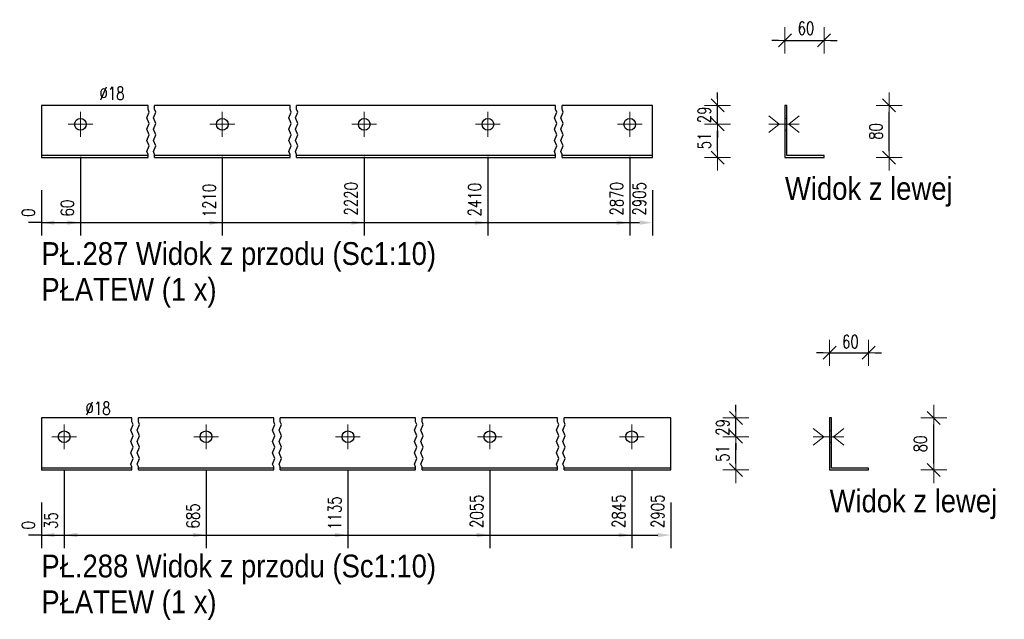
# Model space of a CAD drawing. Header units: millimetres. Extents: x -134 to 978, y 9358 to 10027.
# Tile 37 of 44: x 451 to 602, y 9699 to 9791. Entities that reach past the tile are written whole.
import ezdxf

# ---------------------------------------------------------------- set-up
doc = ezdxf.new("R2010")
doc.units = ezdxf.units.MM
doc.header["$LTSCALE"] = 10
doc.linetypes.add('HIDDEN', pattern=[0.375, 0.25, -0.125])
doc.linetypes.add('MITTE', pattern=[2, 1.25, -0.25, 0.25, -0.25])
doc.layers.get('Defpoints').update_dxf_attribs({"color": 1})
for name, color, linetype, lineweight in [('PS_Bolt', 4, 'Continuous', 13), ('PS_DIM', 4, 'Continuous', 13), ('PS_Hidden', 2, 'HIDDEN', 9), ('PS_Mid', 5, 'MITTE', 15), ('PS_Shape', 161, 'Continuous', 30), ('PS_SOLID', 7, 'Continuous', 30), ('PS_TEXT', 3, 'Continuous', 18)]:
    doc.layers.add(name, color=color, linetype=linetype, lineweight=lineweight)
doc.styles.add('gil', font='txt', dxfattribs={"width": 0.9})
doc.styles.add('simplex', font='simplex.shx', dxfattribs={"width": 0.75})
doc.dimstyles.new('1_10_GŁ_DS1-LS10', dxfattribs={"dimtxt": 2, "dimasz": 2, "dimexe": 2, "dimexo": 5, "dimgap": 1, "dimtad": 1, "dimjust": 4, "dimdec": 0, "dimlfac": 10, "dimtxsty": 'simplex', "dimblk1": 'NONE', "dimsah": 1, "dimcen": 2, "dimclrd": 256, "dimclre": 256, "dimclrt": 3, "dimadec": 1, "dimazin": 0, "dimtfac": 1, "dimtdec": 0, "dimtmove": 2, "dimatfit": 3, "dimfxl": 1, "dimarcsym": 0})
doc.dimstyles.new('1_10_PRZ_DS1-LS10', dxfattribs={"dimtxt": 2, "dimasz": 1, "dimexe": 2, "dimexo": 5, "dimgap": 1, "dimtad": 1, "dimdec": 0, "dimlfac": 10, "dimtxsty": 'simplex', "dimblk": 'dimznak', "dimcen": 2, "dimse1": 1, "dimse2": 1, "dimclrt": 3, "dimadec": 1, "dimazin": 0, "dimtfac": 1, "dimtdec": 0, "dimtix": 1, "dimtmove": 2, "dimatfit": 3, "dimldrblk": 'dim-grot', "dimfxl": 1, "dimarcsym": 0})

# ---------------------------------------------------------------- blocks, each defined once
blk = doc.blocks.new('*D322')
at = {"layer": 'Defpoints', "color": 0, "transparency": 16777216}
for p in [(454.3, 9769.44), (454.3, 9769.44), (454.3, 9759.44)]:
    blk.add_point(p, dxfattribs=at)
at = {"layer": 'PS_DIM', "lineweight": -2, "transparency": 16777216}
for p, q in [((454.3, 9764.44), (454.3, 9757.44)), ((454.3, 9764.44), (454.3, 9757.44)), ((454.3, 9759.44), (452.3, 9759.44)), ((454.3, 9759.44), (454.3, 9759.44)), ((456.3, 9759.44), (458.3, 9759.44))]:
    blk.add_line(p, q, dxfattribs=at)
at = {"layer": 'PS_DIM', "transparency": 16777216}
blk.add_solid([(456.3, 9759.77), (456.3, 9759.11), (454.3, 9759.44)], dxfattribs=at)
at = {"layer": 'PS_DIM', "color": 3, "transparency": 16777216, "insert": (452.28, 9760.96), "char_height": 2, "attachment_point": 5, "rotation": 90, "style": 'simplex'}
blk.add_mtext('0', dxfattribs=at)
blk = doc.blocks.new('_None')
blk = doc.blocks.new('*D323')
at = {"layer": 'Defpoints', "color": 0, "transparency": 16777216}
for p in [(460.3, 9774.54), (454.3, 9769.44), (460.3, 9759.44)]:
    blk.add_point(p, dxfattribs=at)
at = {"layer": 'PS_DIM', "lineweight": -2, "transparency": 16777216}
for p, q in [((460.3, 9769.54), (460.3, 9757.44)), ((454.3, 9764.44), (454.3, 9757.44)), ((454.3, 9759.44), (458.3, 9759.44))]:
    blk.add_line(p, q, dxfattribs=at)
at = {"layer": 'PS_DIM', "transparency": 16777216}
blk.add_solid([(458.3, 9759.77), (458.3, 9759.11), (460.3, 9759.44)], dxfattribs=at)
at = {"layer": 'PS_DIM', "color": 3, "transparency": 16777216, "insert": (458.28, 9761.67), "char_height": 2, "attachment_point": 5, "rotation": 90, "style": 'simplex'}
blk.add_mtext('60', dxfattribs=at)
blk = doc.blocks.new('*D324')
at = {"layer": 'Defpoints', "color": 0, "transparency": 16777216}
for p in [(482.1, 9774.54), (454.3, 9769.44), (482.1, 9759.44)]:
    blk.add_point(p, dxfattribs=at)
at = {"layer": 'PS_DIM', "lineweight": -2, "transparency": 16777216}
for p, q in [((482.1, 9769.54), (482.1, 9757.44)), ((454.3, 9764.44), (454.3, 9757.44)), ((454.3, 9759.44), (480.1, 9759.44))]:
    blk.add_line(p, q, dxfattribs=at)
at = {"layer": 'PS_DIM', "transparency": 16777216}
blk.add_solid([(480.1, 9759.77), (480.1, 9759.11), (482.1, 9759.44)], dxfattribs=at)
at = {"layer": 'PS_DIM', "color": 3, "transparency": 16777216, "insert": (480.08, 9762.82), "char_height": 2, "attachment_point": 5, "rotation": 90, "style": 'simplex'}
blk.add_mtext('1210', dxfattribs=at)
blk = doc.blocks.new('*D325')
at = {"layer": 'Defpoints', "color": 0, "transparency": 16777216}
for p in [(503.9, 9774.54), (454.3, 9769.44), (503.9, 9759.44)]:
    blk.add_point(p, dxfattribs=at)
at = {"layer": 'PS_DIM', "lineweight": -2, "transparency": 16777216}
for p, q in [((503.9, 9769.54), (503.9, 9757.44)), ((454.3, 9764.44), (454.3, 9757.44)), ((454.3, 9759.44), (501.9, 9759.44))]:
    blk.add_line(p, q, dxfattribs=at)
at = {"layer": 'PS_DIM', "transparency": 16777216}
blk.add_solid([(501.9, 9759.77), (501.9, 9759.11), (503.9, 9759.44)], dxfattribs=at)
at = {"layer": 'PS_DIM', "color": 3, "transparency": 16777216, "insert": (501.88, 9763.1), "char_height": 2, "attachment_point": 5, "rotation": 90, "style": 'simplex'}
blk.add_mtext('2220', dxfattribs=at)
blk = doc.blocks.new('*D326')
at = {"layer": 'Defpoints', "color": 0, "transparency": 16777216}
for p in [(522.9, 9774.54), (454.3, 9769.44), (522.9, 9759.44)]:
    blk.add_point(p, dxfattribs=at)
at = {"layer": 'PS_DIM', "lineweight": -2, "transparency": 16777216}
for p, q in [((522.9, 9769.54), (522.9, 9757.44)), ((454.3, 9764.44), (454.3, 9757.44)), ((454.3, 9759.44), (520.9, 9759.44))]:
    blk.add_line(p, q, dxfattribs=at)
at = {"layer": 'PS_DIM', "transparency": 16777216}
blk.add_solid([(520.9, 9759.77), (520.9, 9759.11), (522.9, 9759.44)], dxfattribs=at)
at = {"layer": 'PS_DIM', "color": 3, "transparency": 16777216, "insert": (520.88, 9762.96), "char_height": 2, "attachment_point": 5, "rotation": 90, "style": 'simplex'}
blk.add_mtext('2410', dxfattribs=at)
blk = doc.blocks.new('*D327')
at = {"layer": 'Defpoints', "color": 0, "transparency": 16777216}
for p in [(544.7, 9774.54), (454.3, 9769.44), (544.7, 9759.44)]:
    blk.add_point(p, dxfattribs=at)
at = {"layer": 'PS_DIM', "lineweight": -2, "transparency": 16777216}
for p, q in [((544.7, 9769.54), (544.7, 9757.44)), ((454.3, 9764.44), (454.3, 9757.44)), ((454.3, 9759.44), (542.7, 9759.44))]:
    blk.add_line(p, q, dxfattribs=at)
at = {"layer": 'PS_DIM', "transparency": 16777216}
blk.add_solid([(542.7, 9759.77), (542.7, 9759.11), (544.7, 9759.44)], dxfattribs=at)
at = {"layer": 'PS_DIM', "color": 3, "transparency": 16777216, "insert": (542.68, 9763.1), "char_height": 2, "attachment_point": 5, "rotation": 90, "style": 'simplex'}
blk.add_mtext('2870', dxfattribs=at)
blk = doc.blocks.new('*D328')
at = {"layer": 'Defpoints', "color": 0, "transparency": 16777216}
for p in [(454.3, 9769.44), (548.2, 9769.44), (548.2, 9759.44)]:
    blk.add_point(p, dxfattribs=at)
at = {"layer": 'PS_DIM', "lineweight": -2, "transparency": 16777216}
for p, q in [((454.3, 9764.44), (454.3, 9757.44)), ((548.2, 9764.44), (548.2, 9757.44)), ((454.3, 9759.44), (546.2, 9759.44))]:
    blk.add_line(p, q, dxfattribs=at)
at = {"layer": 'PS_DIM', "transparency": 16777216}
blk.add_solid([(546.2, 9759.77), (546.2, 9759.11), (548.2, 9759.44)], dxfattribs=at)
at = {"layer": 'PS_DIM', "color": 3, "transparency": 16777216, "insert": (546.18, 9763.1), "char_height": 2, "attachment_point": 5, "rotation": 90, "style": 'simplex'}
blk.add_mtext('2905', dxfattribs=at)
blk = doc.blocks.new('dimznak')
at = {"color": 0}
for points in [[(0, 2), (0, -2)], [(-2, 0), (2, 0)]]:
    blk.add_lwpolyline(points, dxfattribs=at)
at = {"color": 2}
blk.add_lwpolyline([(1, 1), (-1, -1)], dxfattribs=at)
blk = doc.blocks.new('*D329')
at = {"layer": 'Defpoints', "color": 0, "transparency": 16777216}
for p in [(544.7, 9774.54), (558.2, 9774.54), (544.7, 9769.44)]:
    blk.add_point(p, dxfattribs=at)
at = {"layer": 'PS_DIM', "color": 0, "lineweight": -2, "transparency": 16777216}
blk.add_line((558.2, 9770.44), (558.2, 9773.54), dxfattribs=at)
for p, rotation in [((558.2, 9774.54), 90), ((558.2, 9769.44), 270)]:
    blk.add_blockref('dimznak', p, dxfattribs=dict(at, rotation=rotation))
at = {"layer": 'PS_DIM', "color": 3, "transparency": 16777216, "insert": (556.16, 9771.99), "char_height": 2, "attachment_point": 5, "rotation": 90, "style": 'simplex'}
blk.add_mtext('51', dxfattribs=at)
blk = doc.blocks.new('dim-grot')
blk.add_hatch(color=256).paths.add_polyline_path([(0, 0), (-2, 0.5), (-2, -0.5)])
blk.add_lwpolyline([(0, 0), (-2, 0.5), (-2, -0.5), (0, 0)])
blk = doc.blocks.new('*D330')
at = {"layer": 'Defpoints', "color": 0, "transparency": 16777216}
for p in [(544.7, 9777.44), (558.2, 9777.44), (544.7, 9774.54)]:
    blk.add_point(p, dxfattribs=at)
at = {"layer": 'PS_DIM', "color": 0, "lineweight": -2, "transparency": 16777216}
for p, q in [((558.2, 9778.44), (558.2, 9779.44)), ((558.2, 9774.54), (558.2, 9777.44)), ((558.2, 9773.54), (558.2, 9772.54))]:
    blk.add_line(p, q, dxfattribs=at)
for p, rotation in [((558.2, 9777.44), 270), ((558.2, 9774.54), 90)]:
    blk.add_blockref('dimznak', p, dxfattribs=dict(at, rotation=rotation))
at = {"layer": 'PS_DIM', "color": 3, "transparency": 16777216, "insert": (556.16, 9775.99), "char_height": 2, "attachment_point": 5, "rotation": 90, "style": 'simplex'}
blk.add_mtext('29', dxfattribs=at)
blk = doc.blocks.new('*D331')
at = {"layer": 'Defpoints', "color": 0, "transparency": 16777216}
for p in [(574.55, 9787.44), (568.55, 9777.44), (574.55, 9769.74)]:
    blk.add_point(p, dxfattribs=at)
at = {"layer": 'PS_DIM', "color": 0, "lineweight": -2, "transparency": 16777216}
for p, q in [((567.55, 9787.44), (566.55, 9787.44)), ((568.55, 9787.44), (574.55, 9787.44)), ((575.55, 9787.44), (576.55, 9787.44))]:
    blk.add_line(p, q, dxfattribs=at)
blk.add_blockref('dimznak', (568.55, 9787.44), dxfattribs=at)
at = {"layer": 'PS_DIM', "color": 0, "lineweight": -2, "transparency": 16777216, "rotation": 180}
blk.add_blockref('dimznak', (574.55, 9787.44), dxfattribs=at)
at = {"layer": 'PS_DIM', "color": 3, "transparency": 16777216, "insert": (571.77, 9789.3), "char_height": 2, "attachment_point": 5, "style": 'simplex'}
blk.add_mtext('60', dxfattribs=at)
blk = doc.blocks.new('*D332')
at = {"layer": 'Defpoints', "color": 0, "transparency": 16777216}
for p in [(574.55, 9777.44), (584.55, 9777.44), (574.55, 9769.44)]:
    blk.add_point(p, dxfattribs=at)
at = {"layer": 'PS_DIM', "color": 0, "lineweight": -2, "transparency": 16777216}
blk.add_line((584.55, 9770.44), (584.55, 9776.44), dxfattribs=at)
for p, rotation in [((584.55, 9777.44), 90), ((584.55, 9769.44), 270)]:
    blk.add_blockref('dimznak', p, dxfattribs=dict(at, rotation=rotation))
at = {"layer": 'PS_DIM', "color": 3, "transparency": 16777216, "insert": (582.51, 9773.44), "char_height": 2, "attachment_point": 5, "rotation": 90, "style": 'simplex'}
blk.add_mtext('80', dxfattribs=at)
blk = doc.blocks.new('*D333')
at = {"layer": 'Defpoints', "color": 0, "transparency": 16777216}
for p in [(454.3, 9721.44), (454.3, 9721.44), (454.3, 9711.44)]:
    blk.add_point(p, dxfattribs=at)
at = {"layer": 'PS_DIM', "lineweight": -2, "transparency": 16777216}
for p, q in [((454.3, 9716.44), (454.3, 9709.44)), ((454.3, 9716.44), (454.3, 9709.44)), ((454.3, 9711.44), (452.3, 9711.44)), ((454.3, 9711.44), (454.3, 9711.44)), ((456.3, 9711.44), (458.3, 9711.44))]:
    blk.add_line(p, q, dxfattribs=at)
at = {"layer": 'PS_DIM', "transparency": 16777216}
blk.add_solid([(456.3, 9711.77), (456.3, 9711.11), (454.3, 9711.44)], dxfattribs=at)
at = {"layer": 'PS_DIM', "color": 3, "transparency": 16777216, "insert": (452.28, 9712.96), "char_height": 2, "attachment_point": 5, "rotation": 90, "style": 'simplex'}
blk.add_mtext('0', dxfattribs=at)
blk = doc.blocks.new('*D334')
at = {"layer": 'Defpoints', "color": 0, "transparency": 16777216}
for p in [(457.8, 9726.54), (454.3, 9721.44), (457.8, 9711.44)]:
    blk.add_point(p, dxfattribs=at)
at = {"layer": 'PS_DIM', "lineweight": -2, "transparency": 16777216}
for p, q in [((457.8, 9721.54), (457.8, 9709.44)), ((454.3, 9716.44), (454.3, 9709.44)), ((454.3, 9711.44), (452.3, 9711.44)), ((454.3, 9711.44), (457.8, 9711.44)), ((459.8, 9711.44), (461.8, 9711.44))]:
    blk.add_line(p, q, dxfattribs=at)
at = {"layer": 'PS_DIM', "transparency": 16777216}
blk.add_solid([(459.8, 9711.77), (459.8, 9711.11), (457.8, 9711.44)], dxfattribs=at)
at = {"layer": 'PS_DIM', "color": 3, "transparency": 16777216, "insert": (455.78, 9713.67), "char_height": 2, "attachment_point": 5, "rotation": 90, "style": 'simplex'}
blk.add_mtext('35', dxfattribs=at)
blk = doc.blocks.new('*D335')
at = {"layer": 'Defpoints', "color": 0, "transparency": 16777216}
for p in [(479.6, 9726.54), (454.3, 9721.44), (479.6, 9711.44)]:
    blk.add_point(p, dxfattribs=at)
at = {"layer": 'PS_DIM', "lineweight": -2, "transparency": 16777216}
for p, q in [((479.6, 9721.54), (479.6, 9709.44)), ((454.3, 9716.44), (454.3, 9709.44)), ((454.3, 9711.44), (477.6, 9711.44))]:
    blk.add_line(p, q, dxfattribs=at)
at = {"layer": 'PS_DIM', "transparency": 16777216}
blk.add_solid([(477.6, 9711.77), (477.6, 9711.11), (479.6, 9711.44)], dxfattribs=at)
at = {"layer": 'PS_DIM', "color": 3, "transparency": 16777216, "insert": (477.58, 9714.39), "char_height": 2, "attachment_point": 5, "rotation": 90, "style": 'simplex'}
blk.add_mtext('685', dxfattribs=at)
blk = doc.blocks.new('*D336')
at = {"layer": 'Defpoints', "color": 0, "transparency": 16777216}
for p in [(501.4, 9726.54), (454.3, 9721.44), (501.4, 9711.44)]:
    blk.add_point(p, dxfattribs=at)
at = {"layer": 'PS_DIM', "lineweight": -2, "transparency": 16777216}
for p, q in [((501.4, 9721.54), (501.4, 9709.44)), ((454.3, 9716.44), (454.3, 9709.44)), ((454.3, 9711.44), (499.4, 9711.44))]:
    blk.add_line(p, q, dxfattribs=at)
at = {"layer": 'PS_DIM', "transparency": 16777216}
blk.add_solid([(499.4, 9711.77), (499.4, 9711.11), (501.4, 9711.44)], dxfattribs=at)
at = {"layer": 'PS_DIM', "color": 3, "transparency": 16777216, "insert": (499.38, 9714.82), "char_height": 2, "attachment_point": 5, "rotation": 90, "style": 'simplex'}
blk.add_mtext('1135', dxfattribs=at)
blk = doc.blocks.new('*D337')
at = {"layer": 'Defpoints', "color": 0, "transparency": 16777216}
for p in [(523.2, 9726.54), (454.3, 9721.44), (523.2, 9711.44)]:
    blk.add_point(p, dxfattribs=at)
at = {"layer": 'PS_DIM', "lineweight": -2, "transparency": 16777216}
for p, q in [((523.2, 9721.54), (523.2, 9709.44)), ((454.3, 9716.44), (454.3, 9709.44)), ((454.3, 9711.44), (521.2, 9711.44))]:
    blk.add_line(p, q, dxfattribs=at)
at = {"layer": 'PS_DIM', "transparency": 16777216}
blk.add_solid([(521.2, 9711.77), (521.2, 9711.11), (523.2, 9711.44)], dxfattribs=at)
at = {"layer": 'PS_DIM', "color": 3, "transparency": 16777216, "insert": (521.18, 9715.1), "char_height": 2, "attachment_point": 5, "rotation": 90, "style": 'simplex'}
blk.add_mtext('2055', dxfattribs=at)
blk = doc.blocks.new('*D338')
at = {"layer": 'Defpoints', "color": 0, "transparency": 16777216}
for p in [(545, 9726.54), (454.3, 9721.44), (545, 9711.44)]:
    blk.add_point(p, dxfattribs=at)
at = {"layer": 'PS_DIM', "lineweight": -2, "transparency": 16777216}
for p, q in [((545, 9721.54), (545, 9709.44)), ((454.3, 9716.44), (454.3, 9709.44)), ((454.3, 9711.44), (543, 9711.44))]:
    blk.add_line(p, q, dxfattribs=at)
at = {"layer": 'PS_DIM', "transparency": 16777216}
blk.add_solid([(543, 9711.77), (543, 9711.11), (545, 9711.44)], dxfattribs=at)
at = {"layer": 'PS_DIM', "color": 3, "transparency": 16777216, "insert": (542.98, 9715.1), "char_height": 2, "attachment_point": 5, "rotation": 90, "style": 'simplex'}
blk.add_mtext('2845', dxfattribs=at)
blk = doc.blocks.new('*D339')
at = {"layer": 'Defpoints', "color": 0, "transparency": 16777216}
for p in [(454.3, 9721.44), (551, 9721.44), (551, 9711.44)]:
    blk.add_point(p, dxfattribs=at)
at = {"layer": 'PS_DIM', "lineweight": -2, "transparency": 16777216}
for p, q in [((454.3, 9716.44), (454.3, 9709.44)), ((551, 9716.44), (551, 9709.44)), ((454.3, 9711.44), (549, 9711.44))]:
    blk.add_line(p, q, dxfattribs=at)
at = {"layer": 'PS_DIM', "transparency": 16777216}
blk.add_solid([(549, 9711.77), (549, 9711.11), (551, 9711.44)], dxfattribs=at)
at = {"layer": 'PS_DIM', "color": 3, "transparency": 16777216, "insert": (548.98, 9715.1), "char_height": 2, "attachment_point": 5, "rotation": 90, "style": 'simplex'}
blk.add_mtext('2905', dxfattribs=at)
blk = doc.blocks.new('*D340')
at = {"layer": 'Defpoints', "color": 0, "transparency": 16777216}
for p in [(545, 9726.54), (561, 9726.54), (545, 9721.44)]:
    blk.add_point(p, dxfattribs=at)
at = {"layer": 'PS_DIM', "color": 0, "lineweight": -2, "transparency": 16777216}
blk.add_line((561, 9722.44), (561, 9725.54), dxfattribs=at)
for p, rotation in [((561, 9726.54), 90), ((561, 9721.44), 270)]:
    blk.add_blockref('dimznak', p, dxfattribs=dict(at, rotation=rotation))
at = {"layer": 'PS_DIM', "color": 3, "transparency": 16777216, "insert": (558.96, 9723.99), "char_height": 2, "attachment_point": 5, "rotation": 90, "style": 'simplex'}
blk.add_mtext('51', dxfattribs=at)
blk = doc.blocks.new('*D341')
at = {"layer": 'Defpoints', "color": 0, "transparency": 16777216}
for p in [(545, 9729.44), (561, 9729.44), (545, 9726.54)]:
    blk.add_point(p, dxfattribs=at)
at = {"layer": 'PS_DIM', "color": 0, "lineweight": -2, "transparency": 16777216}
for p, q in [((561, 9730.44), (561, 9731.44)), ((561, 9726.54), (561, 9729.44)), ((561, 9725.54), (561, 9724.54))]:
    blk.add_line(p, q, dxfattribs=at)
for p, rotation in [((561, 9729.44), 270), ((561, 9726.54), 90)]:
    blk.add_blockref('dimznak', p, dxfattribs=dict(at, rotation=rotation))
at = {"layer": 'PS_DIM', "color": 3, "transparency": 16777216, "insert": (558.96, 9727.99), "char_height": 2, "attachment_point": 5, "rotation": 90, "style": 'simplex'}
blk.add_mtext('29', dxfattribs=at)
blk = doc.blocks.new('*D342')
at = {"layer": 'Defpoints', "color": 0, "transparency": 16777216}
for p in [(581.4, 9739.44), (575.4, 9729.44), (581.4, 9721.74)]:
    blk.add_point(p, dxfattribs=at)
at = {"layer": 'PS_DIM', "color": 0, "lineweight": -2, "transparency": 16777216}
for p, q in [((574.4, 9739.44), (573.4, 9739.44)), ((575.4, 9739.44), (581.4, 9739.44)), ((582.4, 9739.44), (583.4, 9739.44))]:
    blk.add_line(p, q, dxfattribs=at)
blk.add_blockref('dimznak', (575.4, 9739.44), dxfattribs=at)
at = {"layer": 'PS_DIM', "color": 0, "lineweight": -2, "transparency": 16777216, "rotation": 180}
blk.add_blockref('dimznak', (581.4, 9739.44), dxfattribs=at)
at = {"layer": 'PS_DIM', "color": 3, "transparency": 16777216, "insert": (578.6, 9741.15), "char_height": 2, "attachment_point": 5, "style": 'simplex'}
blk.add_mtext('60', dxfattribs=at)
blk = doc.blocks.new('*D343')
at = {"layer": 'Defpoints', "color": 0, "transparency": 16777216}
for p in [(581.4, 9729.44), (591.4, 9729.44), (581.4, 9721.44)]:
    blk.add_point(p, dxfattribs=at)
at = {"layer": 'PS_DIM', "color": 0, "lineweight": -2, "transparency": 16777216}
blk.add_line((591.4, 9722.44), (591.4, 9728.44), dxfattribs=at)
for p, rotation in [((591.4, 9729.44), 90), ((591.4, 9721.44), 270)]:
    blk.add_blockref('dimznak', p, dxfattribs=dict(at, rotation=rotation))
at = {"layer": 'PS_DIM', "color": 3, "transparency": 16777216, "insert": (589.36, 9725.44), "char_height": 2, "attachment_point": 5, "rotation": 90, "style": 'simplex'}
blk.add_mtext('80', dxfattribs=at)
blk = doc.blocks.new('*X804')
at = {"color": 3, "linetype": 'Continuous'}
blk.add_line((482.1, 9774.54), (482.1, 9774.54), dxfattribs=at)
blk.add_line((482.1, 9774.54), (482.1, 9774.54), dxfattribs=at)
blk.add_line((482.1, 9774.54), (482.1, 9774.54), dxfattribs=at)
blk.add_line((482.1, 9774.54), (482.1, 9774.54), dxfattribs=at)
blk.add_line((482.1, 9774.54), (482.1, 9774.54), dxfattribs=at)
blk = doc.blocks.new('*X805')
at = {"color": 1}
for p, q in [((470.7, 9776.85), (470.7, 9777.44)), ((471.7, 9776.85), (471.7, 9777.44)), ((492.5, 9776.85), (492.5, 9777.44)), ((493.5, 9776.85), (493.5, 9777.44)), ((533.3, 9776.85), (533.3, 9777.44)), ((534.3, 9776.85), (534.3, 9777.44)), ((470.52, 9775.54), (470.88, 9776.41)), ((470.88, 9776.41), (470.7, 9776.85)), ((471.52, 9775.54), (471.88, 9776.41)), ((471.88, 9776.41), (471.7, 9776.85)), ((492.32, 9775.54), (492.68, 9776.41)), ((492.68, 9776.41), (492.5, 9776.85)), ((493.32, 9775.54), (493.68, 9776.41)), ((493.68, 9776.41), (493.5, 9776.85)), ((533.12, 9775.54), (533.48, 9776.41)), ((533.48, 9776.41), (533.3, 9776.85)), ((534.12, 9775.54), (534.48, 9776.41)), ((534.48, 9776.41), (534.3, 9776.85)), ((470.88, 9774.68), (470.52, 9775.54)), ((470.52, 9773.81), (470.88, 9774.68)), ((471.88, 9774.68), (471.52, 9775.54)), ((471.52, 9773.81), (471.88, 9774.68)), ((492.68, 9774.68), (492.32, 9775.54)), ((492.32, 9773.81), (492.68, 9774.68)), ((493.68, 9774.68), (493.32, 9775.54)), ((493.32, 9773.81), (493.68, 9774.68)), ((533.48, 9774.68), (533.12, 9775.54)), ((533.12, 9773.81), (533.48, 9774.68)), ((534.48, 9774.68), (534.12, 9775.54)), ((534.12, 9773.81), (534.48, 9774.68)), ((470.88, 9772.94), (470.52, 9773.81)), ((470.52, 9772.08), (470.88, 9772.94)), ((471.88, 9772.94), (471.52, 9773.81)), ((471.52, 9772.08), (471.88, 9772.94)), ((492.68, 9772.94), (492.32, 9773.81)), ((492.32, 9772.08), (492.68, 9772.94)), ((493.68, 9772.94), (493.32, 9773.81)), ((493.32, 9772.08), (493.68, 9772.94)), ((533.48, 9772.94), (533.12, 9773.81)), ((533.12, 9772.08), (533.48, 9772.94)), ((534.48, 9772.94), (534.12, 9773.81)), ((534.12, 9772.08), (534.48, 9772.94)), ((470.88, 9771.21), (470.52, 9772.08)), ((470.52, 9770.34), (470.88, 9771.21)), ((471.88, 9771.21), (471.52, 9772.08)), ((471.52, 9770.34), (471.88, 9771.21)), ((492.68, 9771.21), (492.32, 9772.08)), ((492.32, 9770.34), (492.68, 9771.21)), ((493.68, 9771.21), (493.32, 9772.08)), ((493.32, 9770.34), (493.68, 9771.21)), ((533.48, 9771.21), (533.12, 9772.08)), ((533.12, 9770.34), (533.48, 9771.21)), ((534.48, 9771.21), (534.12, 9772.08)), ((534.12, 9770.34), (534.48, 9771.21)), ((470.7, 9769.91), (470.52, 9770.34)), ((470.7, 9769.44), (470.7, 9769.91)), ((471.7, 9769.91), (471.52, 9770.34)), ((471.7, 9769.44), (471.7, 9769.91)), ((492.5, 9769.91), (492.32, 9770.34)), ((492.5, 9769.44), (492.5, 9769.91)), ((493.5, 9769.91), (493.32, 9770.34)), ((493.5, 9769.44), (493.5, 9769.91)), ((533.3, 9769.91), (533.12, 9770.34)), ((533.3, 9769.44), (533.3, 9769.91)), ((534.3, 9769.91), (534.12, 9770.34)), ((534.3, 9769.44), (534.3, 9769.91))]:
    blk.add_line(p, q, dxfattribs=at)
at = {"layer": 'PS_Mid', "color": 5, "linetype": 'MITTE'}
for p, q in [((460.3, 9776.44), (460.3, 9772.64)), ((482.1, 9776.44), (482.1, 9772.64)), ((503.9, 9776.44), (503.9, 9772.64)), ((522.9, 9776.44), (522.9, 9772.64)), ((544.7, 9776.44), (544.7, 9772.64)), ((462.2, 9774.54), (458.4, 9774.54)), ((484, 9774.54), (480.2, 9774.54)), ((505.8, 9774.54), (502, 9774.54)), ((524.8, 9774.54), (521, 9774.54)), ((546.6, 9774.54), (542.8, 9774.54))]:
    blk.add_line(p, q, dxfattribs=at)
at = {"layer": 'PS_SOLID', "color": 7, "linetype": 'Continuous'}
for p, q in [((460.3, 9777.44), (454.3, 9777.44)), ((454.3, 9777.44), (454.3, 9769.74)), ((470.7, 9777.44), (460.3, 9777.44)), ((482.1, 9777.44), (471.7, 9777.44)), ((492.5, 9777.44), (482.1, 9777.44)), ((503.9, 9777.44), (493.5, 9777.44)), ((522.9, 9777.44), (503.9, 9777.44)), ((533.3, 9777.44), (522.9, 9777.44)), ((544.7, 9777.44), (534.3, 9777.44)), ((548.2, 9777.44), (544.7, 9777.44)), ((548.2, 9769.74), (548.2, 9777.44)), ((470.7, 9769.74), (454.3, 9769.74)), ((454.3, 9769.74), (454.3, 9769.44)), ((492.5, 9769.74), (471.7, 9769.74)), ((533.3, 9769.74), (493.5, 9769.74)), ((548.2, 9769.74), (534.3, 9769.74)), ((548.2, 9769.44), (548.2, 9769.74)), ((454.3, 9769.44), (470.7, 9769.44)), ((471.7, 9769.44), (492.5, 9769.44)), ((493.5, 9769.44), (533.3, 9769.44)), ((534.3, 9769.44), (548.2, 9769.44))]:
    blk.add_line(p, q, dxfattribs=at)
at = {"layer": 'PS_SOLID', "color": 7}
for centre in [(460.3, 9774.54), (482.1, 9774.54), (503.9, 9774.54), (522.9, 9774.54), (544.7, 9774.54)]:
    blk.add_circle(centre, 0.9, dxfattribs=at)
blk = doc.blocks.new('*X806')
at = {"color": 3, "linetype": 'Continuous'}
blk.add_line((460.3, 9774.54), (460.3, 9774.54), dxfattribs=at)
blk.add_line((460.3, 9774.54), (460.3, 9774.54), dxfattribs=at)
blk.add_line((460.3, 9774.54), (460.3, 9774.54), dxfattribs=at)
blk.add_line((460.3, 9774.54), (460.3, 9774.54), dxfattribs=at)
blk.add_line((460.3, 9774.54), (460.3, 9774.54), dxfattribs=at)
blk = doc.blocks.new('*X807')
at = {"color": 3, "style": 'gil', "width": 0.9}
for s, p in [('PŁ.287 Widok z przodu (Sc1:10)', (454.3, 9752.94)), ('PŁATEW (1 x)', (454.3, 9747.44))]:
    blk.add_text(s, height=3.5, dxfattribs=at).set_placement(p)
blk = doc.blocks.new('*X808')
at = {"color": 3, "linetype": 'Continuous'}
for p, q in [((566.05, 9775.82), (567.65, 9774.54)), ((570.75, 9775.82), (569.15, 9774.54)), ((567.65, 9774.54), (566.05, 9773.26)), ((570.75, 9774.54), (566.05, 9774.54)), ((569.15, 9774.54), (570.75, 9773.26))]:
    blk.add_line(p, q, dxfattribs=at)
blk = doc.blocks.new('*X809')
at = {"layer": 'PS_Hidden', "color": 2, "linetype": 'HIDDEN'}
for p, q in [((568.85, 9775.44), (568.55, 9775.44)), ((568.55, 9773.64), (568.85, 9773.64))]:
    blk.add_line(p, q, dxfattribs=at)
at = {"layer": 'PS_SOLID', "color": 7, "linetype": 'Continuous'}
for p, q in [((568.85, 9777.44), (568.55, 9777.44)), ((568.55, 9777.44), (568.55, 9769.44)), ((568.85, 9774.54), (568.85, 9777.44)), ((568.85, 9769.74), (568.85, 9774.54)), ((574.55, 9769.74), (568.85, 9769.74)), ((574.55, 9769.44), (574.55, 9769.74)), ((568.55, 9769.44), (574.55, 9769.44))]:
    blk.add_line(p, q, dxfattribs=at)
blk = doc.blocks.new('*X810')
at = {"color": 3, "linetype": 'Continuous'}
for p, q in [((566.05, 9775.82), (567.65, 9774.54)), ((570.75, 9775.82), (569.15, 9774.54)), ((567.65, 9774.54), (566.05, 9773.26)), ((570.75, 9774.54), (566.05, 9774.54)), ((569.15, 9774.54), (570.75, 9773.26))]:
    blk.add_line(p, q, dxfattribs=at)
blk = doc.blocks.new('*X811')
at = {"color": 3, "style": 'gil', "width": 0.9}
blk.add_text('Widok z lewej', height=3.5, dxfattribs=at).set_placement((568.55, 9762.94))
blk = doc.blocks.new('*X812')
at = {"color": 3, "linetype": 'Continuous'}
blk.add_line((545, 9726.54), (545, 9726.54), dxfattribs=at)
blk.add_line((545, 9726.54), (545, 9726.54), dxfattribs=at)
blk.add_line((545, 9726.54), (545, 9726.54), dxfattribs=at)
blk.add_line((545, 9726.54), (545, 9726.54), dxfattribs=at)
blk.add_line((545, 9726.54), (545, 9726.54), dxfattribs=at)
blk = doc.blocks.new('*X813')
at = {"color": 1}
for p, q in [((468.2, 9728.85), (468.2, 9729.44)), ((468.38, 9728.41), (468.2, 9728.85)), ((469.2, 9728.85), (469.2, 9729.44)), ((469.38, 9728.41), (469.2, 9728.85)), ((490, 9728.85), (490, 9729.44)), ((490.18, 9728.41), (490, 9728.85)), ((491, 9728.85), (491, 9729.44)), ((491.18, 9728.41), (491, 9728.85)), ((511.8, 9728.85), (511.8, 9729.44)), ((511.98, 9728.41), (511.8, 9728.85)), ((512.8, 9728.85), (512.8, 9729.44)), ((512.98, 9728.41), (512.8, 9728.85)), ((533.6, 9728.85), (533.6, 9729.44)), ((533.78, 9728.41), (533.6, 9728.85)), ((534.6, 9728.85), (534.6, 9729.44)), ((534.78, 9728.41), (534.6, 9728.85)), ((468.02, 9727.54), (468.38, 9728.41)), ((468.38, 9726.68), (468.02, 9727.54)), ((469.02, 9727.54), (469.38, 9728.41)), ((469.38, 9726.68), (469.02, 9727.54)), ((489.82, 9727.54), (490.18, 9728.41)), ((490.18, 9726.68), (489.82, 9727.54)), ((490.82, 9727.54), (491.18, 9728.41)), ((491.18, 9726.68), (490.82, 9727.54)), ((511.62, 9727.54), (511.98, 9728.41)), ((511.98, 9726.68), (511.62, 9727.54)), ((512.62, 9727.54), (512.98, 9728.41)), ((512.98, 9726.68), (512.62, 9727.54)), ((533.42, 9727.54), (533.78, 9728.41)), ((533.78, 9726.68), (533.42, 9727.54)), ((534.42, 9727.54), (534.78, 9728.41)), ((534.78, 9726.68), (534.42, 9727.54)), ((468.02, 9725.81), (468.38, 9726.68)), ((468.38, 9724.94), (468.02, 9725.81)), ((469.02, 9725.81), (469.38, 9726.68)), ((469.38, 9724.94), (469.02, 9725.81)), ((489.82, 9725.81), (490.18, 9726.68)), ((490.18, 9724.94), (489.82, 9725.81)), ((490.82, 9725.81), (491.18, 9726.68)), ((491.18, 9724.94), (490.82, 9725.81)), ((511.62, 9725.81), (511.98, 9726.68)), ((511.98, 9724.94), (511.62, 9725.81)), ((512.62, 9725.81), (512.98, 9726.68)), ((512.98, 9724.94), (512.62, 9725.81)), ((533.42, 9725.81), (533.78, 9726.68)), ((533.78, 9724.94), (533.42, 9725.81)), ((534.42, 9725.81), (534.78, 9726.68)), ((534.78, 9724.94), (534.42, 9725.81)), ((468.02, 9724.08), (468.38, 9724.94)), ((469.02, 9724.08), (469.38, 9724.94)), ((489.82, 9724.08), (490.18, 9724.94)), ((490.82, 9724.08), (491.18, 9724.94)), ((511.62, 9724.08), (511.98, 9724.94)), ((512.62, 9724.08), (512.98, 9724.94)), ((533.42, 9724.08), (533.78, 9724.94)), ((534.42, 9724.08), (534.78, 9724.94)), ((468.38, 9723.21), (468.02, 9724.08)), ((468.02, 9722.34), (468.38, 9723.21)), ((469.38, 9723.21), (469.02, 9724.08)), ((469.02, 9722.34), (469.38, 9723.21)), ((490.18, 9723.21), (489.82, 9724.08)), ((489.82, 9722.34), (490.18, 9723.21)), ((491.18, 9723.21), (490.82, 9724.08)), ((490.82, 9722.34), (491.18, 9723.21)), ((511.98, 9723.21), (511.62, 9724.08)), ((511.62, 9722.34), (511.98, 9723.21)), ((512.98, 9723.21), (512.62, 9724.08)), ((512.62, 9722.34), (512.98, 9723.21)), ((533.78, 9723.21), (533.42, 9724.08)), ((533.42, 9722.34), (533.78, 9723.21)), ((534.78, 9723.21), (534.42, 9724.08)), ((534.42, 9722.34), (534.78, 9723.21)), ((468.2, 9721.91), (468.02, 9722.34)), ((468.2, 9721.44), (468.2, 9721.91)), ((469.2, 9721.91), (469.02, 9722.34)), ((469.2, 9721.44), (469.2, 9721.91)), ((490, 9721.91), (489.82, 9722.34)), ((490, 9721.44), (490, 9721.91)), ((491, 9721.91), (490.82, 9722.34)), ((491, 9721.44), (491, 9721.91)), ((511.8, 9721.91), (511.62, 9722.34)), ((511.8, 9721.44), (511.8, 9721.91)), ((512.8, 9721.91), (512.62, 9722.34)), ((512.8, 9721.44), (512.8, 9721.91)), ((533.6, 9721.91), (533.42, 9722.34)), ((533.6, 9721.44), (533.6, 9721.91)), ((534.6, 9721.91), (534.42, 9722.34)), ((534.6, 9721.44), (534.6, 9721.91))]:
    blk.add_line(p, q, dxfattribs=at)
at = {"layer": 'PS_Mid', "color": 5, "linetype": 'MITTE'}
for p, q in [((457.8, 9728.44), (457.8, 9724.64)), ((479.6, 9728.44), (479.6, 9724.64)), ((501.4, 9728.44), (501.4, 9724.64)), ((523.2, 9728.44), (523.2, 9724.64)), ((545, 9728.44), (545, 9724.64)), ((459.7, 9726.54), (455.9, 9726.54)), ((481.5, 9726.54), (477.7, 9726.54)), ((503.3, 9726.54), (499.5, 9726.54)), ((525.1, 9726.54), (521.3, 9726.54)), ((546.9, 9726.54), (543.1, 9726.54))]:
    blk.add_line(p, q, dxfattribs=at)
at = {"layer": 'PS_SOLID', "color": 7, "linetype": 'Continuous'}
for p, q in [((457.8, 9729.44), (454.3, 9729.44)), ((454.3, 9729.44), (454.3, 9721.74)), ((468.2, 9729.44), (457.8, 9729.44)), ((479.6, 9729.44), (469.2, 9729.44)), ((490, 9729.44), (479.6, 9729.44)), ((501.4, 9729.44), (491, 9729.44)), ((511.8, 9729.44), (501.4, 9729.44)), ((523.2, 9729.44), (512.8, 9729.44)), ((533.6, 9729.44), (523.2, 9729.44)), ((545, 9729.44), (534.6, 9729.44)), ((551, 9729.44), (545, 9729.44)), ((551, 9721.74), (551, 9729.44)), ((468.2, 9721.74), (454.3, 9721.74)), ((454.3, 9721.74), (454.3, 9721.44)), ((454.3, 9721.44), (468.2, 9721.44)), ((490, 9721.74), (469.2, 9721.74)), ((469.2, 9721.44), (490, 9721.44)), ((511.8, 9721.74), (491, 9721.74)), ((491, 9721.44), (511.8, 9721.44)), ((533.6, 9721.74), (512.8, 9721.74)), ((512.8, 9721.44), (533.6, 9721.44)), ((551, 9721.74), (534.6, 9721.74)), ((534.6, 9721.44), (551, 9721.44)), ((551, 9721.44), (551, 9721.74))]:
    blk.add_line(p, q, dxfattribs=at)
at = {"layer": 'PS_SOLID', "color": 7}
for centre in [(457.8, 9726.54), (479.6, 9726.54), (501.4, 9726.54), (523.2, 9726.54), (545, 9726.54)]:
    blk.add_circle(centre, 0.9, dxfattribs=at)
blk = doc.blocks.new('*X814')
at = {"color": 3, "style": 'gil', "width": 0.9}
for s, p in [('PŁ.288 Widok z przodu (Sc1:10)', (454.3, 9704.94)), ('PŁATEW (1 x)', (454.3, 9699.44))]:
    blk.add_text(s, height=3.5, dxfattribs=at).set_placement(p)
blk = doc.blocks.new('*X815')
at = {"color": 3, "linetype": 'Continuous'}
for p, q in [((572.9, 9727.82), (574.5, 9726.54)), ((577.6, 9727.82), (576, 9726.54)), ((574.5, 9726.54), (572.9, 9725.26)), ((577.6, 9726.54), (572.9, 9726.54)), ((576, 9726.54), (577.6, 9725.26))]:
    blk.add_line(p, q, dxfattribs=at)
blk = doc.blocks.new('*X816')
at = {"layer": 'PS_Hidden', "color": 2, "linetype": 'HIDDEN'}
for p, q in [((575.7, 9727.44), (575.4, 9727.44)), ((575.4, 9725.64), (575.7, 9725.64))]:
    blk.add_line(p, q, dxfattribs=at)
at = {"layer": 'PS_SOLID', "color": 7, "linetype": 'Continuous'}
for p, q in [((575.7, 9729.44), (575.4, 9729.44)), ((575.4, 9729.44), (575.4, 9721.44)), ((575.7, 9726.54), (575.7, 9729.44)), ((575.7, 9721.74), (575.7, 9726.54)), ((575.4, 9721.44), (581.4, 9721.44)), ((581.4, 9721.74), (575.7, 9721.74)), ((581.4, 9721.44), (581.4, 9721.74))]:
    blk.add_line(p, q, dxfattribs=at)
blk = doc.blocks.new('*X817')
at = {"color": 3, "style": 'gil', "width": 0.9}
blk.add_text('Widok z lewej', height=3.5, dxfattribs=at).set_placement((575.4, 9714.94))

msp = doc.modelspace()

# ---------------------------------------------------------------- block references
at = {"layer": 'PS_Bolt', "color": 3}
for name in ['*X808', '*X810', '*X806', '*X804', '*X815', '*X812']:
    msp.add_blockref(name, (0, 0), dxfattribs=at)
at = {"layer": 'PS_Shape', "color": 1}
for name in ['*X805', '*X809', '*X813', '*X816']:
    msp.add_blockref(name, (0, 0), dxfattribs=at)
at = {"layer": 'PS_TEXT'}
for name in ['*X811', '*X807', '*X817', '*X814']:
    msp.add_blockref(name, (0, 0), dxfattribs=at)

# ---------------------------------------------------------------- texts
at = {"layer": 'PS_DIM', "char_height": 2, "attachment_point": 7, "style": 'simplex'}
for insert in [(463.22, 9778.31), (461.08, 9729.92)]:
    msp.add_mtext('\\A1;%%c18', dxfattribs=dict(at, insert=insert))

# ---------------------------------------------------------------- dimensions: what is measured, and where the dimension line sits
at = {"layer": 'PS_DIM'}
for base, p1, p2, picture, middle in [((574.55, 9787.44), (568.55, 9777.44), (574.55, 9769.74), '*D331', (571.77, 9789.3)), ((581.4, 9739.44), (575.4, 9729.44), (581.4, 9721.74), '*D342', (578.6, 9741.15))]:
    dim = msp.add_linear_dim(base=base, p1=p1, p2=p2, dimstyle='1_10_PRZ_DS1-LS10', dxfattribs=at)
    dim.commit()
    dim.dimension.update_dxf_attribs({"geometry": picture, "text_midpoint": middle, "dimtype": 128})
for base, p1, p2, picture, middle in [((558.2, 9777.44), (544.7, 9774.54), (544.7, 9777.44), '*D330', (556.16, 9775.99)), ((584.55, 9777.44), (574.55, 9769.44), (574.55, 9777.44), '*D332', (582.51, 9773.44)), ((558.2, 9774.54), (544.7, 9769.44), (544.7, 9774.54), '*D329', (556.16, 9771.99)), ((561, 9729.44), (545, 9726.54), (545, 9729.44), '*D341', (558.96, 9727.99)), ((591.4, 9729.44), (581.4, 9721.44), (581.4, 9729.44), '*D343', (589.36, 9725.44)), ((561, 9726.54), (545, 9721.44), (545, 9726.54), '*D340', (558.96, 9723.99))]:
    dim = msp.add_linear_dim(base=base, p1=p1, p2=p2, angle=90, dimstyle='1_10_PRZ_DS1-LS10', dxfattribs=at)
    dim.commit()
    dim.dimension.update_dxf_attribs({"geometry": picture, "text_midpoint": middle, "dimtype": 128})
for base, p1, p2, picture, middle in [((460.3, 9759.44), (454.3, 9769.44), (460.3, 9774.54), '*D323', (458.28, 9761.67)), ((454.2993, 9759.4396), (454.2992, 9769.4396), (454.2993, 9769.4396), '*D322', (452.2793, 9760.9596)), ((457.8, 9711.44), (454.3, 9721.44), (457.8, 9726.54), '*D334', (455.78, 9713.67)), ((454.2993, 9711.4396), (454.2992, 9721.4396), (454.2993, 9721.4396), '*D333', (452.2793, 9712.9596))]:
    dim = msp.add_linear_dim(base=base, p1=p1, p2=p2, dimstyle='1_10_GŁ_DS1-LS10', dxfattribs=at)
    dim.commit()
    dim.dimension.update_dxf_attribs({"geometry": picture, "text_midpoint": middle, "dimtype": 128, "text_rotation": 90})
for base, p1, p2, text, picture, middle in [((482.1, 9759.44), (454.3, 9769.44), (482.1, 9774.54), '1210', '*D324', (480.08, 9762.82)), ((503.9, 9759.44), (454.3, 9769.44), (503.9, 9774.54), '2220', '*D325', (501.88, 9763.1)), ((522.9, 9759.44), (454.3, 9769.44), (522.9, 9774.54), '2410', '*D326', (520.88, 9762.96)), ((544.7, 9759.44), (454.3, 9769.44), (544.7, 9774.54), '2870', '*D327', (542.68, 9763.1)), ((548.2, 9759.44), (454.3, 9769.44), (548.2, 9769.44), '2905', '*D328', (546.18, 9763.1)), ((479.6, 9711.44), (454.3, 9721.44), (479.6, 9726.54), '685', '*D335', (477.58, 9714.39)), ((501.4, 9711.44), (454.3, 9721.44), (501.4, 9726.54), '1135', '*D336', (499.38, 9714.82)), ((523.2, 9711.44), (454.3, 9721.44), (523.2, 9726.54), '2055', '*D337', (521.18, 9715.1)), ((545, 9711.44), (454.3, 9721.44), (545, 9726.54), '2845', '*D338', (542.98, 9715.1)), ((551, 9711.44), (454.3, 9721.44), (551, 9721.44), '2905', '*D339', (548.98, 9715.1))]:
    dim = msp.add_linear_dim(base=base, p1=p1, p2=p2, text=text, dimstyle='1_10_GŁ_DS1-LS10', dxfattribs=at)
    dim.commit()
    dim.dimension.update_dxf_attribs({"geometry": picture, "text_midpoint": middle, "dimtype": 128, "text_rotation": 90})

doc.saveas('drawing.dxf')
